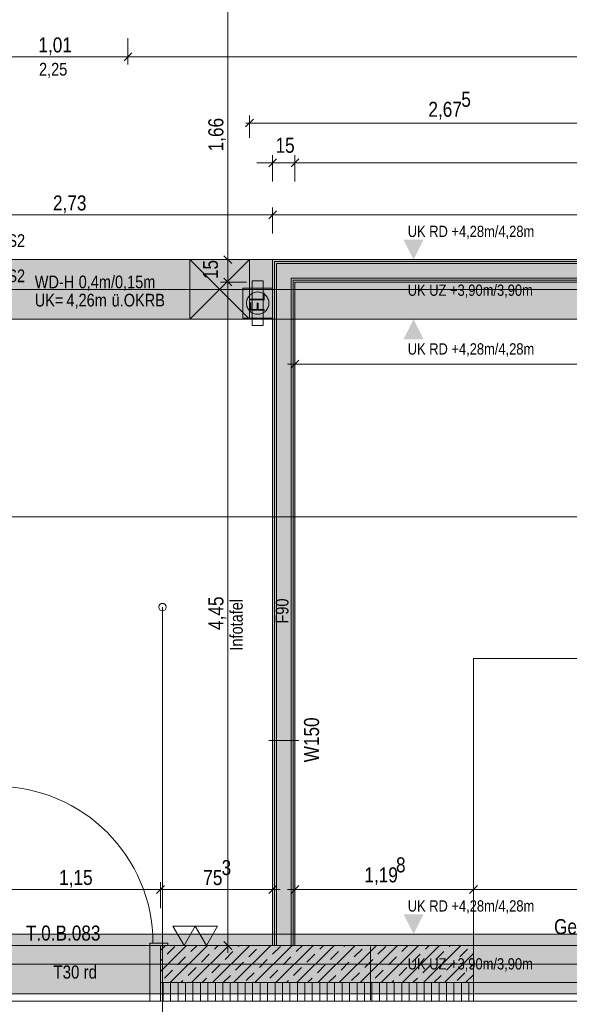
# Model space of a CAD drawing. Extents: x -720 to 300, y 62 to 1162.
# Tile 61 of 256: x -586 to -512, y 770 to 902. Entities that reach past the tile are written whole.
import ezdxf
from ezdxf.lldxf.tags import DXFTag

# ---------------------------------------------------------------- set-up
doc = ezdxf.new("R2010")
doc.units = 0
doc.layers.get('0').update_dxf_attribs({"lineweight": 13})
for name, color, linetype, lineweight, true_color in [('--Bem innen', 9, 'Continuous', 13, 0x808080), ('00 -Bauelemente -Dämmung innen', 7, 'Continuous', 9, 0xff7fe6), ('00 -Bauelemente -Gipskarton', 7, 'Continuous', 9, 0xff7fe6), ('00_Beschriftung UZ', 3, 'Continuous', 35, 0x00ff00), ('30 -34 Innenwände- 1 tragend', 7, 'Continuous', 13, 0xdd0806), ('30 -34 Innenwände- 11 Durchbruch', 4, 'Continuous', 9, 0x00ffff), ('30 -34 Innenwände- 2 nichttragend', 7, 'Continuous', 18, 0xff7fe6), ('30 -34 Innenwände- 4 Türen_Fenster', 7, 'Continuous', 15, 0x9955ff), ('30 -35 Decken- 1 Konstruktion-Träger- Stahlbeton', 7, 'Continuous', 13, 0x33aa00), ('40 -47 Nutzungspez. Anlagen- 4 Feuerlöschanlagen', 7, 'Continuous', 9, 0xff7fff), ('70 -72 Beschriftung- 1 Beschriftung allgemein', 7, 'Continuous', 9, 0xff6633), ('70 -72 Beschriftung- 2 Beschriftung Bauteile', 7, 'Continuous', 9, 0x9999ff), ('70 -75 Raumstempel-2 Verweislinie', 7, 'Continuous', 9, 0xff6600), ('70 -76 Bemaßung- 2 Allgemein', 9, 'Continuous', 5, 0x808080), ('E_Leerrohr_Detailnummer', 1, 'Continuous', 25, 0xff0000), ('iwb_Schraffur_F90_feuerbestaendig', 1, 'Continuous', 13, 0xff0000), ('iwb_Schraffur_Unterzug', 7, 'Continuous', 5, 0xffffcc), ('iwb_Sichtbeton', 2, 'Continuous', 50, 0xffff00), ('iwb_Sichtbeton-Shading', 2, 'Continuous', 50, 0xffff00)]:
    doc.layers.add(name, color=color, linetype=linetype, lineweight=lineweight, true_color=true_color)
for name, color, linetype, lineweight in [('70 -71 Achsen- 1 Gebäudeachsen', 7, 'STRICHPUNKT2-A06G93UB8I', 18), ('70 -73 Bauteildarst.- 2 verdeckt 0.15', 7, 'fein_strichliert-A06G93UC8I', 15), ('70 -75 Raumstempel- 3 Wandstempel', 7, 'Continuous', 50), ('Keine', 7, 'Continuous', 9)]:
    doc.layers.add(name, color=color, linetype=linetype, lineweight=lineweight)
doc.styles.get("Standard").update_dxf_attribs({"font": 'ARIALN.TTF'})
tags = doc.linetypes.add('fein_strichliert-A06G93UC8I', pattern=[4, 1, -2, 1]).pattern_tags.tags
tags[8:9] = [DXFTag(74, 4), DXFTag(75, 0), DXFTag(340, '0'), DXFTag(46, 0.0), DXFTag(50, 0.0), DXFTag(44, 0.0), DXFTag(45, 0.0)]
tags[6:7] = [DXFTag(74, 4), DXFTag(75, 0), DXFTag(340, '0'), DXFTag(46, 0.0), DXFTag(50, 0.0), DXFTag(44, 0.0), DXFTag(45, 0.0)]
tags[4:5] = [DXFTag(74, 4), DXFTag(75, 0), DXFTag(340, '0'), DXFTag(46, 0.0), DXFTag(50, 0.0), DXFTag(44, 0.0), DXFTag(45, 0.0)]
tags = doc.linetypes.add('STRICHPUNKT2-A06G93UB8I', pattern=[12.7, 6.35, -3.175, 0, -3.175]).pattern_tags.tags
tags[10:11] = [DXFTag(74, 4), DXFTag(75, 0), DXFTag(340, '0'), DXFTag(46, 0.0), DXFTag(50, 0.0), DXFTag(44, 0.0), DXFTag(45, 0.0)]
tags[8:9] = [DXFTag(74, 4), DXFTag(75, 0), DXFTag(340, '0'), DXFTag(46, 0.0), DXFTag(50, 0.0), DXFTag(44, 0.0), DXFTag(45, 0.0)]
tags[6:7] = [DXFTag(74, 4), DXFTag(75, 0), DXFTag(340, '0'), DXFTag(46, 0.0), DXFTag(50, 0.0), DXFTag(44, 0.0), DXFTag(45, 0.0)]
tags[4:5] = [DXFTag(74, 4), DXFTag(75, 0), DXFTag(340, '0'), DXFTag(46, 0.0), DXFTag(50, 0.0), DXFTag(44, 0.0), DXFTag(45, 0.0)]

# ---------------------------------------------------------------- blocks, each defined once
blk = doc.blocks.new('Shading-A06G93SP8I', base_point=(-566.8, 777.11))
at = {"layer": 'iwb_Sichtbeton-Shading', "color": 51, "true_color": 0xffff7f}
for points in [[(-566.8, 777.11), (-566.8, 777.71), (-551.75, 777.11), (-551.75, 777.71)], [(-524.8, 777.71), (-524.8, 777.11), (-548.75, 777.71), (-548.75, 777.11)]]:
    blk.add_solid(points, dxfattribs=at)
blk = doc.blocks.new('Referenz-A06G93UD8I')
at = {"layer": '00 -Bauelemente -Dämmung innen', "color": 0, "linetype": 'Continuous', "lineweight": -2, "ltscale": 0.13}
for p, q in [((-551.25, 777.41), (-551.25, 868.91)), ((-460.85, 868.91), (-551.25, 868.91)), ((-549.25, 777.41), (-549.25, 866.91)), ((-460.85, 866.91), (-549.25, 866.91))]:
    blk.add_line(p, q, dxfattribs=at)
at = {"layer": '00 -Bauelemente -Gipskarton', "color": 0, "linetype": 'Continuous', "lineweight": -2, "ltscale": 0.13}
for p, q in [((-551.75, 777.41), (-551.75, 869.41)), ((-460.85, 869.41), (-551.75, 869.41)), ((-460.85, 869.16), (-551.5, 869.16)), ((-551.5, 777.41), (-551.5, 869.16)), ((-551.25, 777.41), (-551.25, 868.91)), ((-460.85, 868.91), (-551.25, 868.91)), ((-549.25, 777.41), (-549.25, 866.91)), ((-460.85, 866.91), (-549.25, 866.91)), ((-460.85, 866.66), (-549, 866.66)), ((-549, 777.41), (-549, 866.66)), ((-460.85, 866.41), (-548.75, 866.41)), ((-548.75, 777.41), (-548.75, 866.41))]:
    blk.add_line(p, q, dxfattribs=at)
at = {"layer": '00_Beschriftung UZ', "color": 0, "lineweight": -2}
for points in [[(-534.18, 872.08), (-532.85, 869.41), (-531.51, 872.08)], [(-534.18, 866.74), (-532.85, 869.41), (-531.51, 866.74)], [(-534.18, 864.08), (-532.85, 861.41), (-531.51, 864.08)], [(-534.18, 858.74), (-532.85, 861.41), (-531.51, 858.74)], [(-534.18, 781.58), (-532.85, 778.91), (-531.51, 781.58)], [(-534.18, 776.24), (-532.85, 778.91), (-531.51, 776.24)]]:
    blk.add_solid(points, dxfattribs=at)
at = {"layer": '30 -34 Innenwände- 1 tragend', "color": 0, "lineweight": -2}
for p, q in [((-566.8, 777.41), (-524.8, 777.41)), ((-566.8, 776.73), (-566.12, 777.41)), ((-566.8, 773.9), (-563.3, 777.41)), ((-566.8, 772.41), (-566.8, 777.41)), ((-566.8, 777.41), (-565.8, 777.41)), ((-565.91, 776.21), (-564.85, 777.28)), ((-565.47, 772.41), (-560.47, 777.41)), ((-562.73, 776.57), (-561.88, 777.41)), ((-562.64, 772.41), (-557.64, 777.41)), ((-559.81, 772.41), (-554.81, 777.41)), ((-559.54, 776.92), (-559.05, 777.41)), ((-556.98, 772.41), (-551.98, 777.41)), ((-556.36, 777.28), (-556.22, 777.41)), ((-554.95, 775.86), (-553.89, 776.92)), ((-554.15, 772.41), (-549.15, 777.41)), ((-551.77, 776.21), (-550.7, 777.28)), ((-551.33, 772.41), (-546.33, 777.41)), ((-548.58, 776.57), (-547.74, 777.41)), ((-548.5, 772.41), (-543.5, 777.41)), ((-545.67, 772.41), (-540.67, 777.41)), ((-545.4, 776.92), (-544.91, 777.41)), ((-542.84, 772.41), (-537.84, 777.41)), ((-542.22, 777.28), (-542.08, 777.41)), ((-540.81, 775.86), (-539.74, 776.92)), ((-540.01, 772.41), (-535.01, 777.41)), ((-537.62, 776.21), (-536.56, 777.28)), ((-537.18, 772.41), (-532.18, 777.41)), ((-534.44, 776.57), (-533.6, 777.41)), ((-534.35, 772.41), (-529.35, 777.41)), ((-531.53, 772.41), (-526.53, 777.41)), ((-531.26, 776.92), (-530.77, 777.41)), ((-528.08, 777.28), (-527.94, 777.41)), ((-526.66, 775.86), (-525.6, 776.92)), ((-566.8, 775.32), (-566.61, 775.51)), ((-564.49, 774.8), (-563.43, 775.86)), ((-561.31, 775.15), (-560.25, 776.21)), ((-558.13, 775.51), (-557.07, 776.57)), ((-553.53, 774.45), (-552.47, 775.51)), ((-550.35, 774.8), (-549.29, 775.86)), ((-547.17, 775.15), (-546.11, 776.21)), ((-543.99, 775.51), (-542.93, 776.57)), ((-539.39, 774.45), (-538.33, 775.51)), ((-536.21, 774.8), (-535.15, 775.86)), ((-533.03, 775.15), (-531.97, 776.21)), ((-529.84, 775.51), (-528.78, 776.57)), ((-528.7, 772.41), (-524.8, 776.31)), ((-563.08, 773.39), (-562.02, 774.45)), ((-559.9, 773.74), (-558.84, 774.8)), ((-556.71, 774.09), (-555.65, 775.15)), ((-548.94, 773.39), (-547.88, 774.45)), ((-545.75, 773.74), (-544.69, 774.8)), ((-542.57, 774.09), (-541.51, 775.15)), ((-534.79, 773.39), (-533.73, 774.45)), ((-531.61, 773.74), (-530.55, 774.8)), ((-528.43, 774.09), (-527.37, 775.15)), ((-525.25, 774.45), (-524.8, 774.89)), ((-566.26, 773.03), (-565.2, 774.09)), ((-561.22, 772.41), (-560.6, 773.03)), ((-558.4, 772.41), (-557.42, 773.39)), ((-555.3, 772.68), (-554.24, 773.74)), ((-552.12, 773.03), (-551.06, 774.09)), ((-547.08, 772.41), (-546.46, 773.03)), ((-544.25, 772.41), (-543.28, 773.39)), ((-541.16, 772.68), (-540.1, 773.74)), ((-537.98, 773.03), (-536.92, 774.09)), ((-532.94, 772.41), (-532.32, 773.03)), ((-530.11, 772.41), (-529.14, 773.39)), ((-527.02, 772.68), (-525.96, 773.74)), ((-525.87, 772.41), (-524.8, 773.48)), ((-566.8, 772.41), (-524.8, 772.41)), ((-564.05, 772.41), (-563.79, 772.68)), ((-549.91, 772.41), (-549.64, 772.68)), ((-535.77, 772.41), (-535.5, 772.68))]:
    blk.add_line(p, q, dxfattribs=at)
at = {"layer": '30 -34 Innenwände- 1 tragend', "color": 0, "linetype": 'Continuous', "lineweight": -2, "ltscale": 0.13}
for p, q in [((-566.8, 777.41), (-551.75, 777.41)), ((-548.75, 777.41), (-524.8, 777.41)), ((-566.8, 769.91), (-524.8, 769.91))]:
    blk.add_line(p, q, dxfattribs=at)
at = {"layer": '30 -34 Innenwände- 11 Durchbruch', "color": 0, "linetype": 'Continuous', "lineweight": -2, "ltscale": 0.13}
for p, q in [((-562.85, 869.41), (-554.85, 869.41)), ((-554.85, 869.41), (-562.85, 861.41)), ((-554.85, 861.41), (-562.85, 869.41)), ((-562.85, 861.41), (-562.85, 869.41)), ((-562.85, 869.41), (-554.85, 861.41)), ((-554.85, 869.41), (-562.85, 861.41)), ((-554.85, 861.41), (-554.85, 869.41)), ((-562.85, 861.41), (-554.85, 861.41))]:
    blk.add_line(p, q, dxfattribs=at)
at = {"layer": '30 -34 Innenwände- 11 Durchbruch', "color": 0, "lineweight": -2}
for points in [[(-562.85, 861.41), (-562.85, 869.41), (-558.85, 865.41)], [(-554.85, 861.41), (-558.85, 865.41), (-554.85, 869.41)]]:
    blk.add_solid(points, dxfattribs=at)
at = {"layer": '30 -34 Innenwände- 2 nichttragend', "color": 0, "linetype": 'Continuous', "lineweight": -2, "ltscale": 0.13}
for p, q in [((-551.75, 777.41), (-551.75, 869.41)), ((-460.85, 869.41), (-551.75, 869.41)), ((-548.75, 777.41), (-548.75, 866.41)), ((-460.85, 866.41), (-548.75, 866.41))]:
    blk.add_line(p, q, dxfattribs=at)
at = {"layer": '30 -34 Innenwände- 2 nichttragend', "color": 0, "lineweight": -2}
for p, q in [((-566.8, 772.41), (-524.8, 772.41)), ((-566.8, 769.91), (-566.8, 772.41)), ((-566.43, 769.91), (-566.43, 772.41)), ((-565.43, 769.91), (-565.43, 772.41)), ((-564.43, 769.91), (-564.43, 772.41)), ((-563.43, 769.91), (-563.43, 772.41)), ((-562.43, 769.91), (-562.43, 772.41)), ((-561.43, 769.91), (-561.43, 772.41)), ((-560.43, 769.91), (-560.43, 772.41)), ((-559.43, 769.91), (-559.43, 772.41)), ((-558.43, 769.91), (-558.43, 772.41)), ((-557.43, 769.91), (-557.43, 772.41)), ((-556.43, 769.91), (-556.43, 772.41)), ((-555.43, 769.91), (-555.43, 772.41)), ((-554.43, 769.91), (-554.43, 772.41)), ((-553.43, 769.91), (-553.43, 772.41)), ((-552.43, 769.91), (-552.43, 772.41)), ((-551.43, 769.91), (-551.43, 772.41)), ((-550.43, 769.91), (-550.43, 772.41)), ((-549.43, 769.91), (-549.43, 772.41)), ((-548.43, 769.91), (-548.43, 772.41)), ((-547.43, 769.91), (-547.43, 772.41)), ((-546.43, 769.91), (-546.43, 772.41)), ((-545.43, 769.91), (-545.43, 772.41)), ((-544.43, 769.91), (-544.43, 772.41)), ((-543.43, 769.91), (-543.43, 772.41)), ((-542.43, 769.91), (-542.43, 772.41)), ((-541.43, 769.91), (-541.43, 772.41)), ((-540.43, 769.91), (-540.43, 772.41)), ((-539.43, 769.91), (-539.43, 772.41)), ((-538.43, 769.91), (-538.43, 772.41)), ((-537.43, 769.91), (-537.43, 772.41)), ((-536.43, 769.91), (-536.43, 772.41)), ((-535.43, 769.91), (-535.43, 772.41)), ((-534.43, 769.91), (-534.43, 772.41)), ((-533.43, 769.91), (-533.43, 772.41)), ((-532.43, 769.91), (-532.43, 772.41)), ((-531.43, 769.91), (-531.43, 772.41)), ((-530.43, 769.91), (-530.43, 772.41)), ((-529.43, 769.91), (-529.43, 772.41)), ((-528.43, 769.91), (-528.43, 772.41)), ((-527.43, 769.91), (-527.43, 772.41)), ((-526.43, 769.91), (-526.43, 772.41)), ((-525.43, 769.91), (-525.43, 772.41)), ((-566.8, 769.91), (-524.8, 769.91))]:
    blk.add_line(p, q, dxfattribs=at)
at = {"layer": '30 -34 Innenwände- 4 Türen_Fenster', "color": 0, "linetype": 'fein_strichliert-A06G93UC8I', "lineweight": -2, "ltscale": 0.13}
for p, q in [((-589.8, 777.41), (-566.8, 777.41)), ((-589.8, 769.91), (-566.8, 769.91))]:
    blk.add_line(p, q, dxfattribs=at)
at = {"layer": '30 -34 Innenwände- 4 Türen_Fenster', "color": 0, "linetype": 'Continuous', "lineweight": -2, "ltscale": 0.13}
for p, q in [((-568.2, 769.91), (-568.2, 777.73)), ((-568.2, 777.73), (-567.8, 777.73)), ((-567.8, 777.73), (-565.8, 777.73)), ((-565.8, 777.41), (-566.8, 777.41)), ((-566.8, 777.41), (-566.8, 769.91)), ((-565.8, 777.73), (-565.8, 777.41)), ((-524.8, 769.91), (-524.8, 777.41)), ((-524.8, 777.41), (-484.8, 777.41)), ((-524.8, 777.41), (-484.8, 777.41)), ((-524.8, 772.41), (-484.8, 772.41)), ((-524.8, 772.41), (-484.8, 772.41)), ((-566.8, 769.91), (-568.2, 769.91)), ((-484.8, 769.91), (-524.8, 769.91)), ((-524.8, 769.91), (-484.8, 769.91))]:
    blk.add_line(p, q, dxfattribs=at)
at = {"layer": '30 -34 Innenwände- 4 Türen_Fenster', "color": 0, "linetype": 'fein_strichliert-A06G93UC8I', "lineweight": -2, "ltscale": 0.13}
blk.add_ellipse((-588.8, 777.73), major_axis=(21, 0), ratio=1, start_param=0, end_param=1.570796, dxfattribs=at)
at = {"layer": '30 -35 Decken- 1 Konstruktion-Träger- Stahlbeton', "color": 0, "linetype": 'fein_strichliert-A06G93UC8I', "lineweight": -2, "ltscale": 0.13}
for p, q in [((-611.35, 869.41), (76.46, 869.41)), ((-611.35, 861.41), (76.46, 861.41)), ((-604.85, 778.91), (76.46, 778.91)), ((-604.85, 770.91), (76.46, 770.91))]:
    blk.add_line(p, q, dxfattribs=at)
at = {"layer": '40 -47 Nutzungspez. Anlagen- 4 Feuerlöschanlagen', "color": 0, "linetype": 'Continuous', "lineweight": -2, "ltscale": 0.13}
for p, q in [((-555.75, 861.58), (-555.75, 865.58)), ((-555.75, 865.58), (-551.75, 865.58)), ((-554.5, 860.58), (-554.5, 866.58)), ((-554.5, 866.58), (-553, 866.58)), ((-553, 866.58), (-553, 860.58)), ((-551.75, 865.58), (-551.75, 861.58)), ((-555.22, 863.87), (-555.19, 864.01)), ((-555.19, 864.01), (-555.14, 864.15)), ((-555.14, 864.15), (-555.08, 864.28)), ((-555.08, 864.28), (-555, 864.41)), ((-555, 864.41), (-554.91, 864.53)), ((-554.91, 864.53), (-554.81, 864.64)), ((-554.81, 864.64), (-554.7, 864.74)), ((-554.7, 864.74), (-554.59, 864.82)), ((-554.59, 864.82), (-554.46, 864.9)), ((-554.46, 864.9), (-554.33, 864.96)), ((-554.33, 864.96), (-554.19, 865.01)), ((-554.19, 865.01), (-554.05, 865.05)), ((-554.05, 865.05), (-553.9, 865.07)), ((-553.9, 865.07), (-553.75, 865.08)), ((-553.75, 865.08), (-553.61, 865.07)), ((-553.61, 865.07), (-553.46, 865.05)), ((-553.46, 865.05), (-553.32, 865.01)), ((-553.32, 865.01), (-553.18, 864.96)), ((-553.18, 864.96), (-553.05, 864.9)), ((-553.05, 864.9), (-552.92, 864.82)), ((-552.92, 864.82), (-552.8, 864.74)), ((-552.8, 864.74), (-552.69, 864.64)), ((-552.69, 864.64), (-552.59, 864.53)), ((-552.59, 864.53), (-552.51, 864.41)), ((-552.51, 864.41), (-552.43, 864.28)), ((-552.43, 864.28), (-552.37, 864.15)), ((-552.37, 864.15), (-552.32, 864.01)), ((-552.32, 864.01), (-552.28, 863.87)), ((-555.25, 863.72), (-555.22, 863.87)), ((-555.25, 863.58), (-555.25, 863.72)), ((-555.25, 863.43), (-555.25, 863.58)), ((-555.22, 863.28), (-555.25, 863.43)), ((-555.19, 863.14), (-555.22, 863.28)), ((-555.14, 863), (-555.19, 863.14)), ((-555.08, 862.87), (-555.14, 863)), ((-555, 862.74), (-555.08, 862.87)), ((-554.91, 862.62), (-555, 862.74)), ((-554.81, 862.52), (-554.91, 862.62)), ((-552.59, 862.62), (-552.69, 862.52)), ((-552.51, 862.74), (-552.59, 862.62)), ((-552.43, 862.87), (-552.51, 862.74)), ((-552.37, 863), (-552.43, 862.87)), ((-552.32, 863.14), (-552.37, 863)), ((-552.28, 863.28), (-552.32, 863.14)), ((-552.28, 863.87), (-552.26, 863.72)), ((-552.26, 863.43), (-552.28, 863.28)), ((-552.26, 863.72), (-552.25, 863.58)), ((-552.25, 863.58), (-552.26, 863.43)), ((-551.75, 861.58), (-555.75, 861.58)), ((-554.7, 862.42), (-554.81, 862.52)), ((-554.59, 862.33), (-554.7, 862.42)), ((-554.46, 862.25), (-554.59, 862.33)), ((-554.33, 862.19), (-554.46, 862.25)), ((-554.19, 862.14), (-554.33, 862.19)), ((-554.05, 862.11), (-554.19, 862.14)), ((-553.9, 862.08), (-554.05, 862.11)), ((-553.75, 862.08), (-553.9, 862.08)), ((-553.61, 862.08), (-553.75, 862.08)), ((-553.46, 862.11), (-553.61, 862.08)), ((-553.32, 862.14), (-553.46, 862.11)), ((-553.18, 862.19), (-553.32, 862.14)), ((-553.05, 862.25), (-553.18, 862.19)), ((-552.92, 862.33), (-553.05, 862.25)), ((-552.8, 862.42), (-552.92, 862.33)), ((-552.69, 862.52), (-552.8, 862.42)), ((-553, 860.58), (-554.5, 860.58))]:
    blk.add_line(p, q, dxfattribs=at)
at = {"layer": '70 -71 Achsen- 1 Gebäudeachsen', "color": 0, "linetype": 'STRICHPUNKT2-A06G93UB8I', "lineweight": -2, "ltscale": 0.13}
for p, q in [((-682.36, 865.41), (76.46, 865.41)), ((-682.36, 834.91), (76.46, 834.91)), ((-682.36, 774.91), (76.46, 774.91))]:
    blk.add_line(p, q, dxfattribs=at)
at = {"layer": '70 -72 Beschriftung- 2 Beschriftung Bauteile', "color": 0, "lineweight": -2}
for p, q in [((-565.13, 780.01), (-563.63, 777.41)), ((-562.13, 780.01), (-565.13, 780.01)), ((-563.63, 777.41), (-562.13, 780.01)), ((-562.13, 780.01), (-560.63, 777.41)), ((-559.13, 780.01), (-562.13, 780.01)), ((-560.63, 777.41), (-559.13, 780.01))]:
    blk.add_line(p, q, dxfattribs=at)
at = {"layer": '70 -73 Bauteildarst.- 2 verdeckt 0.15', "color": 0, "linetype": 'fein_strichliert-A06G93UC8I', "lineweight": -2, "ltscale": 0.13}
for p, q in [((-551.75, 869.41), (-606.35, 869.41)), ((-484.8, 815.91), (-524.8, 815.91)), ((-524.8, 815.91), (-524.8, 777.41))]:
    blk.add_line(p, q, dxfattribs=at)
at = {"layer": '70 -75 Raumstempel- 3 Wandstempel', "color": 0, "linetype": 'Continuous', "lineweight": -2, "ltscale": 0.13}
blk.add_line((-548.25, 804.91), (-552.25, 804.91), dxfattribs=at)
at = {"layer": '70 -75 Raumstempel-2 Verweislinie', "color": 0, "linetype": 'Continuous', "lineweight": -2, "ltscale": 0.13}
blk.add_line((-566.52, 742.77), (-566.52, 822.8), dxfattribs=at)
at = {"layer": '70 -75 Raumstempel-2 Verweislinie', "color": 0, "linetype": 'ByBlock', "lineweight": -2, "ltscale": 0.13}
blk.add_circle((-566.52, 822.8), 0.5, dxfattribs=at)
at = {"layer": '70 -76 Bemaßung- 2 Allgemein', "color": 0, "linetype": 'Continuous', "lineweight": -2, "ltscale": 0.13}
for p, q in [((-557.75, 903.61), (-557.75, 901.55)), ((-557.75, 870.47), (-557.75, 901.55)), ((-571.15, 899.11), (-571.15, 895.61)), ((-571.15, 899.11), (-571.15, 895.61)), ((-570.62, 897.14), (-571.68, 896.08)), ((-571.68, 896.08), (-570.62, 897.14)), ((-572.21, 896.61), (-590.29, 896.61)), ((-570.15, 896.61), (-572.21, 896.61)), ((-572.15, 896.61), (-570.09, 896.61)), ((-346.31, 896.61), (-570.09, 896.61)), ((-555.38, 887.21), (-554.32, 888.27)), ((-555.35, 887.74), (-553.79, 887.74)), ((-554.85, 885.74), (-554.85, 888.74)), ((-502.41, 887.74), (-553.79, 887.74)), ((-551.22, 882.94), (-552.28, 881.88)), ((-551.75, 879.91), (-551.75, 883.41)), ((-549.28, 881.88), (-548.22, 882.94)), ((-549.28, 881.88), (-548.22, 882.94)), ((-548.75, 879.91), (-548.75, 883.41)), ((-548.75, 879.91), (-548.75, 883.41)), ((-552.81, 882.41), (-553.87, 882.41)), ((-550.75, 882.41), (-552.81, 882.41)), ((-548.75, 882.41), (-551.75, 882.41)), ((-549.75, 882.41), (-547.69, 882.41)), ((-549.75, 882.41), (-547.69, 882.41)), ((-351.41, 882.41), (-547.69, 882.41)), ((-547.69, 882.41), (-546.63, 882.41)), ((-551.22, 875.94), (-552.28, 874.88)), ((-552.28, 874.88), (-551.22, 875.94)), ((-551.75, 872.91), (-551.75, 876.41)), ((-551.75, 872.91), (-551.75, 876.41)), ((-552.81, 875.41), (-605.29, 875.41)), ((-550.75, 875.41), (-552.81, 875.41)), ((-552.75, 875.41), (-550.69, 875.41)), ((-301.91, 875.41), (-550.69, 875.41)), ((-557.75, 870.47), (-557.75, 871.53)), ((-555.25, 869.41), (-558.75, 869.41)), ((-555.25, 869.41), (-558.75, 869.41)), ((-557.22, 868.88), (-558.28, 869.94)), ((-557.22, 868.88), (-558.28, 869.94)), ((-557.75, 868.41), (-557.75, 870.47)), ((-557.75, 868.41), (-557.75, 870.47)), ((-557.75, 866.41), (-557.75, 869.41)), ((-558.28, 866.94), (-557.22, 865.88)), ((-558.28, 866.94), (-557.22, 865.88)), ((-557.75, 867.41), (-557.75, 865.35)), ((-557.75, 867.41), (-557.75, 865.35)), ((-555.25, 866.41), (-558.75, 866.41)), ((-555.25, 866.41), (-558.75, 866.41)), ((-557.75, 865.35), (-557.75, 864.29)), ((-557.75, 778.47), (-557.75, 865.35)), ((-548.75, 857.91), (-548.75, 854.41)), ((-549.75, 855.41), (-547.69, 855.41)), ((-549.28, 854.88), (-548.22, 855.94)), ((-461.91, 855.41), (-547.69, 855.41)), ((-567.86, 784.91), (-588.74, 784.91)), ((-565.8, 784.91), (-567.86, 784.91)), ((-567.8, 784.91), (-565.74, 784.91)), ((-567.33, 784.38), (-566.27, 785.44)), ((-566.27, 785.44), (-567.33, 784.38)), ((-566.8, 782.41), (-566.8, 785.91)), ((-566.8, 782.41), (-566.8, 785.91)), ((-552.81, 784.91), (-565.74, 784.91)), ((-550.75, 784.91), (-552.81, 784.91)), ((-551.22, 785.44), (-552.28, 784.38)), ((-551.75, 782.41), (-551.75, 785.91)), ((-549.75, 784.91), (-547.69, 784.91)), ((-549.28, 784.38), (-548.22, 785.44)), ((-548.75, 782.41), (-548.75, 785.91)), ((-525.86, 784.91), (-547.69, 784.91)), ((-523.8, 784.91), (-525.86, 784.91)), ((-525.8, 784.91), (-523.74, 784.91)), ((-525.33, 784.38), (-524.27, 785.44)), ((-524.27, 785.44), (-525.33, 784.38)), ((-524.8, 782.41), (-524.8, 785.91)), ((-524.8, 782.41), (-524.8, 785.91)), ((-485.86, 784.91), (-523.74, 784.91)), ((-557.75, 776.41), (-557.75, 778.47)), ((-555.25, 777.41), (-558.75, 777.41)), ((-557.22, 776.88), (-558.28, 777.94))]:
    blk.add_line(p, q, dxfattribs=at)
at = {"layer": 'Keine', "color": 0, "lineweight": -2}
blk.add_line((-538.62, 770.08), (-538.62, 777.25), dxfattribs=at)
at = {"layer": '--Bem innen', "color": 0, "linetype": 'Continuous', "lineweight": -2, "ltscale": 0.13, "insert": (-583.08, 895.81), "char_height": 1.7, "attachment_point": 1}
blk.add_mtext('{\\fArial Narrow;2,25}', dxfattribs=at)
at = {"layer": '00_Beschriftung UZ', "color": 0, "linetype": 'ByBlock', "lineweight": -2, "ltscale": 0.13, "char_height": 1.5103, "attachment_point": 1}
for s, insert in [('{\\fArial Narrow;UK RD +4,28m/4,28m}', (-533.63, 873.96)), ('{\\fArial Narrow;UK UZ +3,90m/3,90m}', (-533.63, 866.07)), ('{\\fArial Narrow;UK RD +4,28m/4,28m}', (-533.63, 858.19)), ('{\\fArial Narrow;UK RD +4,28m/4,28m}', (-533.63, 783.46)), ('{\\fArial Narrow;UK UZ +3,90m/3,90m}', (-533.63, 775.69))]:
    blk.add_mtext(s, dxfattribs=dict(at, insert=insert))
at = {"layer": '30 -34 Innenwände- 11 Durchbruch', "color": 0, "linetype": 'Continuous', "lineweight": -2, "ltscale": 0.13, "char_height": 1.7, "attachment_point": 1}
for s, insert in [('{\\fArial Narrow;WD-H}', (-583.65, 867.27)), ('{\\fArial Narrow;0,4m/0,15m}', (-577.76, 867.27)), ('{\\fArial Narrow;UK=}', (-583.65, 864.83)), ('{\\fArial Narrow;4,26m}', (-579.4, 864.83)), ('{\\fArial Narrow;ü.OKRB}', (-573.34, 864.83))]:
    blk.add_mtext(s, dxfattribs=dict(at, insert=insert))
at = {"layer": '40 -47 Nutzungspez. Anlagen- 4 Feuerlöschanlagen', "color": 0, "linetype": 'Continuous', "lineweight": -2, "ltscale": 0.13, "insert": (-554.84, 862.37), "char_height": 2.0138, "attachment_point": 1, "rotation": 90}
blk.add_mtext('{\\fArial Narrow;FL}', dxfattribs=at)
at = {"layer": '70 -72 Beschriftung- 1 Beschriftung allgemein', "color": 0, "linetype": 'Continuous', "lineweight": -2, "ltscale": 0.13, "attachment_point": 1}
for s, insert, char_height in [('{\\fArial Narrow;BO01ES2}', (-593.61, 872.82), 1.7), ('{\\fArial Narrow;BO02ES2}', (-593.61, 868.09), 1.7), ('{\\fArial Narrow;Geräteraumtor}', (-514.01, 780.93), 2.0138)]:
    blk.add_mtext(s, dxfattribs=dict(at, insert=insert, char_height=char_height))
at = {"layer": '70 -72 Beschriftung- 1 Beschriftung allgemein', "color": 0, "linetype": 'Continuous', "lineweight": -2, "ltscale": 0.13, "insert": (-557.46, 816.96), "char_height": 1.7, "attachment_point": 1, "rotation": 90}
blk.add_mtext('{\\fArial Narrow;Infotafel}', dxfattribs=at)
at = {"layer": '70 -75 Raumstempel- 3 Wandstempel', "color": 0, "linetype": 'Continuous', "lineweight": -2, "ltscale": 0.13, "attachment_point": 1, "rotation": 90}
for s, insert, char_height in [('{\\fArial Narrow;F90}', (-551.33, 820.59), 1.7), ('{\\fArial Narrow;W150}', (-547.54, 801.97), 2.0138)]:
    blk.add_mtext(s, dxfattribs=dict(at, insert=insert, char_height=char_height))
at = {"layer": '70 -76 Bemaßung- 2 Allgemein', "color": 0, "linetype": 'Continuous', "lineweight": -2, "ltscale": 0.13, "char_height": 2.0138, "attachment_point": 1}
for s, insert in [('{\\fArial Narrow;1,01}', (-583.16, 899.23)), ('{\\fArial Narrow;5}', (-526.44, 891.93)), ('{\\fArial Narrow;2,67}', (-530.86, 890.59)), ('{\\fArial Narrow;15}', (-551.36, 885.76)), ('{\\fArial Narrow;2,73}', (-581.21, 878.03)), ('{\\fArial Narrow;3}', (-558.59, 788.86)), ('{\\fArial Narrow;8}', (-535.2, 789.22)), ('{\\fArial Narrow;1,15}', (-580.38, 787.53)), ('{\\fArial Narrow;75}', (-561.05, 787.52)), ('{\\fArial Narrow;1,19}', (-539.44, 787.88))]:
    blk.add_mtext(s, dxfattribs=dict(at, insert=insert))
at = {"layer": '70 -76 Bemaßung- 2 Allgemein', "color": 0, "linetype": 'Continuous', "lineweight": -2, "ltscale": 0.13, "char_height": 2.0138, "attachment_point": 1, "rotation": 90}
for s, insert in [('{\\fArial Narrow;1,66}', (-560.37, 883.94)), ('{\\fArial Narrow;15}', (-561.1, 866.8)), ('{\\fArial Narrow;4,45}', (-560.36, 819.73))]:
    blk.add_mtext(s, dxfattribs=dict(at, insert=insert))
at = {"layer": 'Keine', "color": 0, "linetype": 'Continuous', "lineweight": -2, "ltscale": 0.13, "attachment_point": 1}
for s, insert, char_height in [('{\\fArial Narrow;T.0.B.083}', (-584.84, 780.07), 2.0138), ('{\\fArial Narrow;T30 rd}', (-581.14, 774.72), 1.7621)]:
    blk.add_mtext(s, dxfattribs=dict(at, insert=insert, char_height=char_height))
blk = doc.blocks.new('Referenz-A06G93UF8I')
at = {"layer": 'iwb_Schraffur_F90_feuerbestaendig', "linetype": 'Continuous', "ltscale": 0.13}
blk.add_hatch(color=256, dxfattribs=at).paths.add_polyline_path([(-566.8, 777.41), (-551.68, 777.41), (-551.68, 869.41), (-347.35, 869.41), (-347.35, 777.41), (-295.15, 777.41), (-295.15, 772.41), (-350.35, 772.41), (-350.35, 866.41), (-548.68, 866.41), (-548.68, 772.41), (-566.8, 772.41)])
at = {"layer": 'iwb_Schraffur_Unterzug', "linetype": 'Continuous', "ltscale": 0.13}
for points in [[(-606.35, 865.41), (-606.35, 869.41), (76.46, 869.41)], [(-606.35, 865.41), (76.46, 869.41), (76.46, 867.66)], [(-606.35, 865.41), (76.46, 867.66), (76.46, 863.17)], [(-606.35, 865.41), (76.46, 863.17), (76.46, 861.41)], [(-606.35, 865.41), (76.46, 861.41), (-606.35, 861.41)], [(-682.36, 778.91), (76.46, 778.91), (76.46, 776.04)], [(-682.36, 778.91), (76.46, 776.04), (-682.36, 775.17)], [(-682.36, 775.17), (76.46, 776.04), (76.46, 773.78)], [(-682.36, 775.17), (76.46, 773.78), (-682.36, 774.65)], [(-682.36, 774.65), (76.46, 773.78), (76.46, 770.91)], [(-682.36, 774.65), (76.46, 770.91), (-682.36, 770.91)]]:
    blk.add_solid(points, dxfattribs=at)
at = {"layer": 'iwb_Sichtbeton', "linetype": 'Continuous', "ltscale": 0.5}
for points in [[(-566.8, 777.11), (-566.8, 777.71), (-551.75, 777.11), (-551.75, 777.71)], [(-524.8, 777.71), (-524.8, 777.11), (-548.75, 777.71), (-548.75, 777.11)]]:
    blk.add_solid(points, dxfattribs=at)
blk = doc.blocks.new('Einzeiliger Text-A06G93UH8I')
at = {"color": 0, "lineweight": -2, "insert": (-620.67, 798.94), "char_height": 7, "attachment_point": 1}
blk.add_mtext('{\\fArial Narrow;Detail 20}', dxfattribs=at)

msp = doc.modelspace()

# ---------------------------------------------------------------- block references
at = {"color": 8, "lineweight": 13, "ltscale": 0.13, "true_color": 0x808080}
msp.add_blockref('Referenz-A06G93UD8I', (0, 0), dxfattribs=at)
at = {"color": 8, "lineweight": 25, "ltscale": 0.25, "true_color": 0x808080}
msp.add_blockref('Referenz-A06G93UF8I', (0, 0), dxfattribs=at)
msp.add_blockref('Shading-A06G93SP8I', (-566.8, 777.11))
at = {"layer": 'E_Leerrohr_Detailnummer', "ltscale": 0.25}
msp.add_blockref('Einzeiliger Text-A06G93UH8I', (0, 0), dxfattribs=at)

doc.saveas('drawing.dxf')
